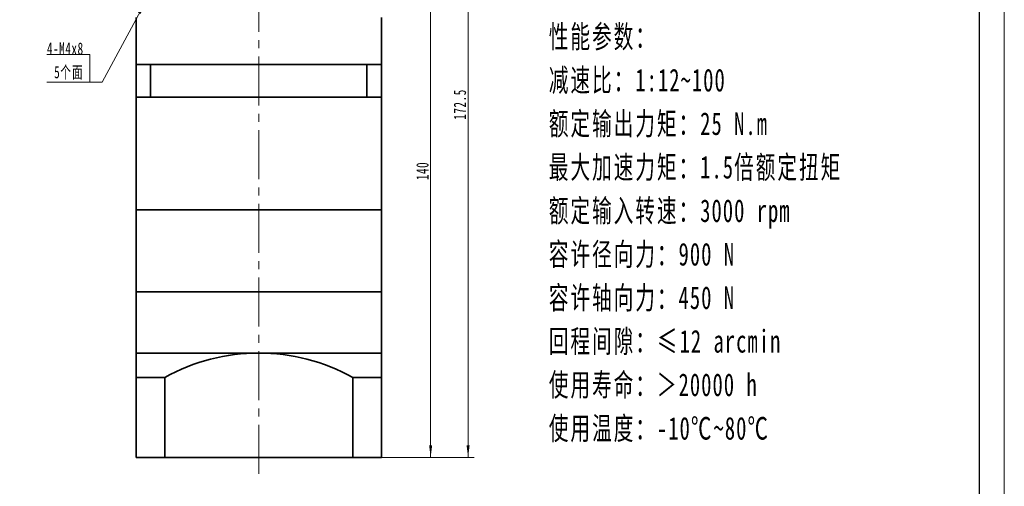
# Model space of a CAD drawing. Header units: millimetres. Extents: x -54 to 458, y -16 to 346.
# Tile 3 of 6: x 217 to 458, y 105 to 219. Entities that reach past the tile are written whole.
import ezdxf

# ---------------------------------------------------------------- set-up
doc = ezdxf.new("R2010")
doc.units = ezdxf.units.MM
doc.linetypes.add('点画线', pattern=[18, 12, -2, 2, -2])
doc.layers.get('0').update_dxf_attribs({"lineweight": 35})
for name, color, linetype, lineweight in [('EB0_1', 7, 'Continuous', 35), ('中心线层', 1, '点画线', 18), ('图框_外框线', 7, 'Continuous', 18), ('尺寸线层', 3, 'Continuous', 18), ('粗实线层', 7, 'Continuous', 35)]:
    doc.layers.add(name, color=color, linetype=linetype, lineweight=lineweight)
doc.styles.add('标准', font='txt', dxfattribs={"width": 0.667})
doc.dimstyles.new('a4-1-1', dxfattribs={"dimtxt": 3, "dimasz": 3, "dimexe": 1.5, "dimexo": 0, "dimgap": 0.5, "dimtad": 1, "dimdec": 3, "dimdsep": 46, "dimtxsty": '标准', "dimblk": '_CAXARROW', "dimcen": 0, "dimdle": 4, "dimazin": 2, "dimtfac": 0.707107, "dimtdec": 3, "dimtix": 1, "dimtmove": 2, "dimatfit": 3, "dimfxl": 1, "dimfrac": 2, "dimtolj": 1, "dimtzin": 0, "dimarcsym": 1})

# ---------------------------------------------------------------- blocks, each defined once
blk = doc.blocks.new('*X12')
at = {"layer": '尺寸线层', "linetype": 'Continuous', "transparency": 16777216}
for points in [[(317.39, 251.86), (317.77, 248.86), (317.02, 248.86)], [(317.39, 111.86), (317.77, 114.86), (317.02, 114.86)]]:
    blk.add_hatch(color=0, dxfattribs=at).paths.add_polyline_path(points, flags=0)
at = {"layer": '尺寸线层', "color": 0, "linetype": 'Continuous', "transparency": 16777216}
for p, q in [((310.86, 251.86), (318.89, 251.86)), ((317.39, 251.86), (317.39, 111.86)), ((305.36, 111.86), (318.89, 111.86))]:
    blk.add_line(p, q, dxfattribs=at)
at = {"layer": '尺寸线层', "color": 0, "transparency": 16777216, "insert": (315.4, 181.86), "char_height": 3, "width": 7.9737, "attachment_point": 5, "rotation": 90, "line_spacing_factor": 1.15057, "style": '标准'}
blk.add_mtext('\\T1.1;140', dxfattribs=at)
blk = doc.blocks.new('_CAXARROW')
blk.add_hatch(color=0).paths.add_polyline_path([(0, 0), (-1, 0.125), (-1, -0.125)], flags=0)
blk = doc.blocks.new('*X13')
at = {"layer": '尺寸线层', "linetype": 'Continuous', "transparency": 16777216}
for points in [[(326.56, 284.36), (326.93, 281.36), (326.18, 281.36)], [(326.56, 111.86), (326.93, 114.86), (326.18, 114.86)]]:
    blk.add_hatch(color=0, dxfattribs=at).paths.add_polyline_path(points, flags=0)
at = {"layer": '尺寸线层', "color": 0, "linetype": 'Continuous', "transparency": 16777216}
for p, q in [((307.86, 284.36), (328.06, 284.36)), ((326.56, 284.36), (326.56, 111.86)), ((305.36, 111.86), (328.06, 111.86))]:
    blk.add_line(p, q, dxfattribs=at)
at = {"layer": '尺寸线层', "color": 0, "transparency": 16777216, "insert": (324.57, 198.11), "char_height": 3, "width": 13.8707, "attachment_point": 5, "rotation": 90, "line_spacing_factor": 1.15057, "style": '标准'}
blk.add_mtext('\\T1.1;172.5', dxfattribs=at)
blk = doc.blocks.new('*X14')
at = {"layer": '尺寸线层', "linetype": 'Continuous'}
blk.add_hatch(color=0, dxfattribs=at).paths.add_polyline_path([(13.51, 19.45), (12.42, 16.63), (11.76, 16.99)], flags=0)
at = {"layer": '尺寸线层', "color": 0, "linetype": 'Continuous'}
blk.add_line((13.51, 19.45), (3, 0), dxfattribs=at)
at = {"layer": '尺寸线层', "color": 0}
for p, q in [((0, 6.73), (-10.53, 6.73)), ((0, 0), (0, 6.73)), ((0, 0), (-10.53, 0)), ((3, 0), (0, 0))]:
    blk.add_line(p, q, dxfattribs=at)
at = {"layer": '尺寸线层', "color": 0, "insert": (-1.5, 0.6), "char_height": 3, "width": 17.068, "attachment_point": 9, "line_spacing_factor": 1.15057, "style": '标准'}
blk.add_mtext('\\T1.1;4-M4x8\\P5个面', dxfattribs=at)

msp = doc.modelspace()

# ---------------------------------------------------------------- linework, layer by layer
at = {"layer": 'EB0_1'}
for p, q in [((245.359, 207.8636), (245.359, 172.3636)), ((305.359, 207.8636), (245.359, 207.8636)), ((305.359, 207.8636), (305.359, 172.3636)), ((305.359, 199.8636), (245.359, 199.8636)), ((245.359, 152.3636), (305.359, 152.3636))]:
    msp.add_line(p, q, dxfattribs=at)
at = {"layer": 'EB0_1', "linetype": 'Continuous', "lineweight": 35}
for p, q in [((245.359, 152.3636), (245.359, 129.3636)), ((245.359, 152.3636), (305.359, 152.3636)), ((305.359, 111.8636), (305.359, 152.3636)), ((245.359, 129.3636), (245.359, 111.8636)), ((305.359, 111.8636), (245.359, 111.8636))]:
    msp.add_line(p, q, dxfattribs=at)
at = {"layer": '中心线层'}
msp.add_line((275.359, 107.8336), (275.359, 287.1358), dxfattribs=at)
at = {"layer": '图框_外框线', "color": 3}
msp.add_lwpolyline([(-53.5912, -15.8326), (457.6945, -15.8326), (457.6945, 345.7194), (-53.5912, 345.7194)], close=True, dxfattribs=at)
at = {"layer": '图框_外框线', "color": 3, "lineweight": 25}
msp.add_lwpolyline([(-23.1575, -9.7458), (451.6077, -9.7458), (451.6077, 339.6327), (-23.1575, 339.6327)], close=True, dxfattribs=at)
at = {"layer": '粗实线层'}
for p, q in [((245.359, 207.8636), (245.359, 219.3636)), ((305.359, 207.8636), (305.359, 219.3636)), ((248.9015, 207.8636), (248.9015, 199.8636)), ((301.8165, 207.8636), (301.8165, 199.8636)), ((305.359, 172.3636), (245.359, 172.3636)), ((245.359, 172.3636), (245.359, 152.3636)), ((305.359, 152.3636), (305.359, 172.3636)), ((245.359, 137.3636), (305.359, 137.3636)), ((250.359, 131.4168), (245.359, 131.4168)), ((252.359, 131.4168), (245.359, 131.4168)), ((252.359, 131.4168), (252.359, 111.8636)), ((252.359, 131.4168), (252.359, 111.8636)), ((298.359, 131.4168), (298.359, 111.8636)), ((298.359, 131.4168), (298.359, 111.8636)), ((298.359, 131.4168), (305.359, 131.4168))]:
    msp.add_line(p, q, dxfattribs=at)
msp.add_arc((275.359, 89.9118), 47.4517, 61.006989, 118.993011, dxfattribs=at)

# ---------------------------------------------------------------- block references
at = {"layer": '尺寸线层'}
msp.add_blockref('*X14', (234.0367, 203.5822), dxfattribs=at)

# ---------------------------------------------------------------- texts
at = {"layer": '尺寸线层', "insert": (346.2938, 217.4716), "char_height": 3.234, "width": 82.586747, "attachment_point": 1, "line_spacing_factor": 1.15057, "style": '标准'}
msp.add_mtext('\\T1.1;{\\H1.71429x;性能参数：\\P减速比：1:12~100\\P额定输出力矩：25 N.m\\P最大加速力矩：1.5倍额定扭矩\\P额定输入转速：3000 rpm\\P容许径向力：900 N\\P容许轴向力：450 N\\P回程间隙：≤12 arcmin\\P使用寿命：＞20000 h\\P使用温度：-10℃~80℃\\P}', dxfattribs=at)

# ---------------------------------------------------------------- dimensions: what is measured, and where the dimension line sits
at = {"layer": '尺寸线层'}
for base, p1, picture, middle in [((326.5568, 111.8636), (307.859, 284.3636), '*X13', (324.5652, 198.1136)), ((317.3919, 111.8636), (310.859, 251.8636), '*X12', (315.4002, 181.8636))]:
    dim = msp.add_linear_dim(base=base, p1=p1, p2=(305.359, 111.8636), angle=270, dimstyle='a4-1-1', override={"dimsah": 1, "dimtfill": 1, "dimtzin": 0}, dxfattribs=at)
    dim.commit()
    dim.dimension.update_dxf_attribs({"geometry": picture, "text_midpoint": middle})

doc.saveas('drawing.dxf')
